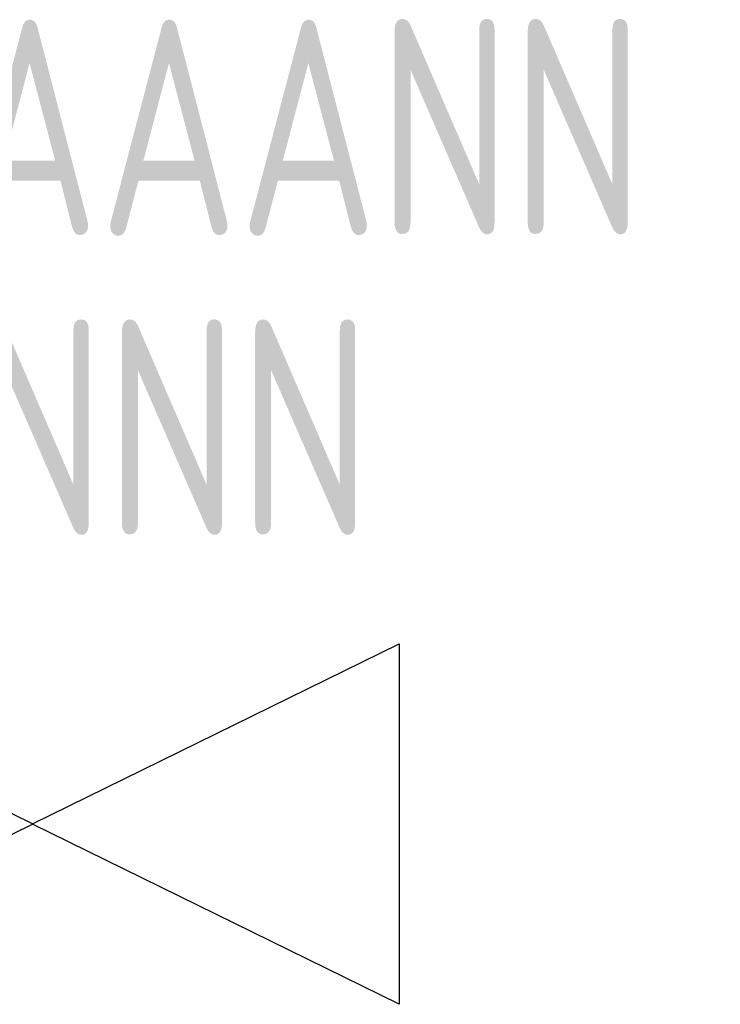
# Model space of a CAD drawing. Header units: millimetres. Extents: x 472 to 1299, y 510 to 798.
# Tile 60 of 69: x 1143.37 to 1149.22, y 584 to 592.22. Entities that reach past the tile are written whole.
import ezdxf
from ezdxf.enums import TextEntityAlignment as Align

# ---------------------------------------------------------------- set-up
doc = ezdxf.new("R2010")
doc.units = ezdxf.units.MM
doc.header["$LTSCALE"] = 4
doc.layers.add('KKS_1', color=7, linetype='Continuous', lineweight=5)
doc.styles.get("Standard").update_dxf_attribs({"font": 'ISOCP.SHX'})

# ---------------------------------------------------------------- blocks, each defined once
blk = doc.blocks.new('*X17')
at = {"color": 0, "linetype": 'Continuous'}
for p, q in [((-0.0625, 0), (-0.0625, 0)), ((-0.09375, -0.0625), (-0.09375, -0.0625))]:
    blk.add_line(p, q, dxfattribs=at)
blk = doc.blocks.new('ZZWR_RL1')
at = {"linetype": 'Continuous'}
blk.add_line((0, 0), (0, -0.0029), dxfattribs=at)
blk.add_line((0, 0), (0, -0.0029), dxfattribs=at)
for points in [[(0, 0), (-3.062, 1.5035), (-3.062, -1.5064), (0, -0.0029)], [(0, 0), (3.0619, 1.5035), (3.0619, -1.5064), (0, -0.0029)]]:
    blk.add_lwpolyline(points, dxfattribs=at)
at = {"linetype": 'Continuous', "xscale": 0.9900000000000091, "yscale": 0.9900000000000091, "zscale": 0.9900000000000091}
blk.add_blockref('*X17', (0.0011, 0.0211), dxfattribs=at)
at = {"layer": 'KKS_1', "color": 7, "width": 0.8}
for tag, p in [('KKS_1_POCZ', (0, 4.9175)), ('KKS_1_KONIEC', (0, 2.4079))]:
    blk.add_attdef(tag, text='', height=1.8, dxfattribs=at).set_placement(p, align=Align.CENTER)
at = {"layer": 'KKS_1', "color": 7, "width": 0.8, "flags": 1}
blk.add_attdef('OPIS', (-6.4322, -0.2856), '', height=1.5, dxfattribs=at)
blk.add_attdef('KKS_1_PEŁNY', text='', height=2.5, dxfattribs=at).set_placement((0, -3.9368), align=Align.CENTER)

msp = doc.modelspace()

# ---------------------------------------------------------------- block references
msp.add_blockref('ZZWR_RL1', (1143.4746, 585.504)).add_auto_attribs({'KKS_1_POCZ': 'ANNNAAANN', 'KKS_1_KONIEC': 'AANNN'})

doc.saveas('drawing.dxf')
